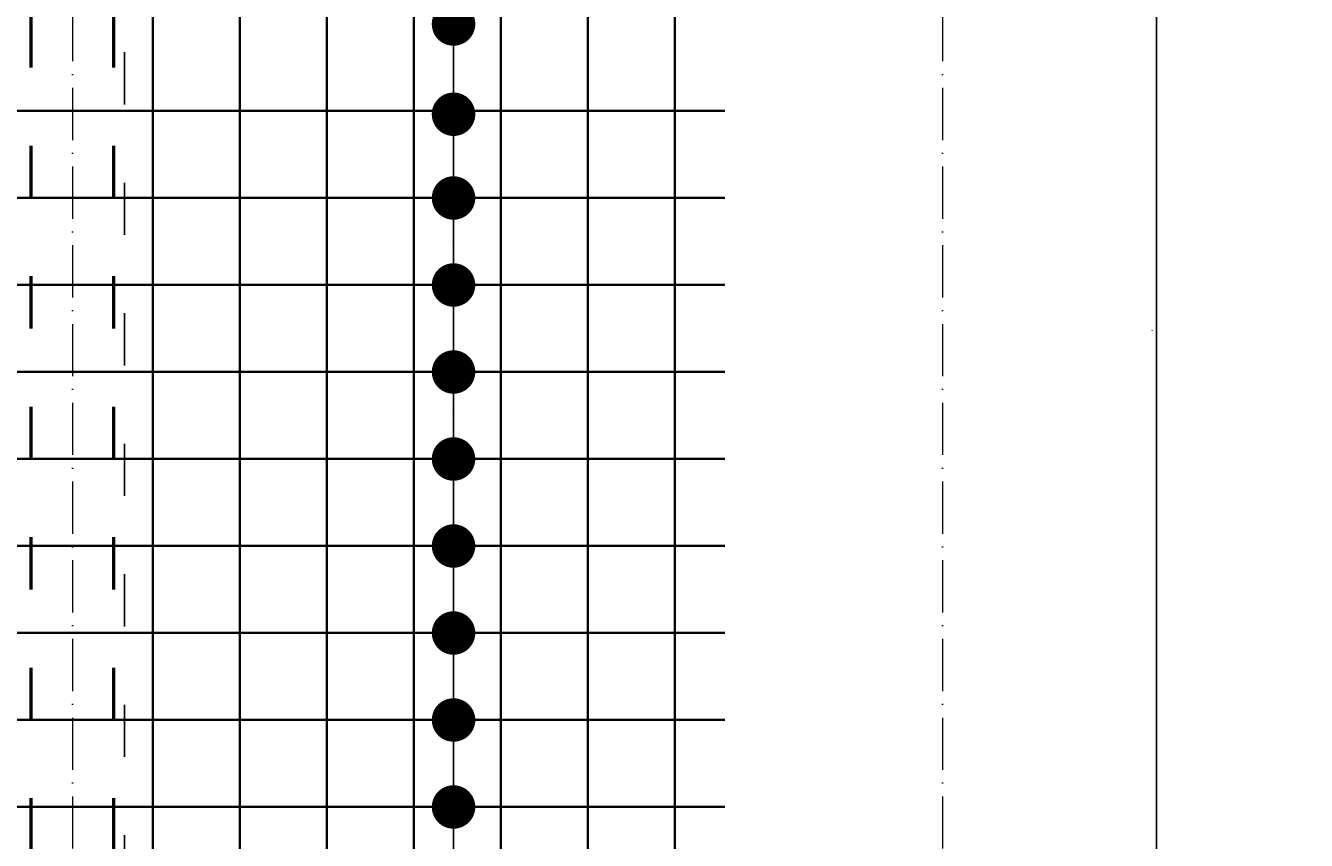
# Model space of a CAD drawing. Header units: millimetres. Extents: x 300938 to 312016, y 11971 to 20881.
# Tile 83 of 239: x 309398 to 309692, y 14872 to 15059. Entities that reach past the tile are written whole.
import ezdxf

# ---------------------------------------------------------------- set-up
doc = ezdxf.new("R2010")
doc.units = ezdxf.units.MM
doc.linetypes.add('ACAD_ISO03W100', pattern=[30, 12, -18])
doc.linetypes.add('ACAD_ISO10W100', pattern=[18, 12, -3, 0, -3])
for name, color, linetype, lineweight in [('konstrukcja wymiary', 1, 'Continuous', 13), ('osie', 5, 'ACAD_ISO10W100', 13), ('zbrojenie', 4, 'Continuous', 50), ('zbrojenie płyty', 141, 'Continuous', 35)]:
    doc.layers.add(name, color=color, linetype=linetype, lineweight=lineweight)
doc.layers.add('przerywane', color=6, linetype='ACAD_ISO03W100')
doc.styles.add('KONSTRUKCJA', font='romand.shx', dxfattribs={"oblique": 10})
doc.styles.get("Standard").update_dxf_attribs({"font": 'romand.shx', "oblique": 10})
doc.dimstyles.new('150', dxfattribs={"dimtxt": 10, "dimasz": 7, "dimexe": 1.25, "dimexo": 0.625, "dimgap": 3, "dimtad": 1, "dimdec": 0, "dimrnd": 0.5, "dimtxsty": 'KONSTRUKCJA', "dimblk": 'ARCHTICK', "dimcen": 2.5, "dimadec": 0, "dimazin": 0, "dimtfac": 1, "dimtdec": 0, "dimtix": 1, "dimtmove": 0, "dimatfit": 3, "dimfxl": 4, "dimfxlon": 1, "dimarcsym": 0})
doc.dimstyles.new('kropki', dxfattribs={"dimtxt": 0.001, "dimasz": 10, "dimexe": 1.25, "dimexo": 0.625, "dimgap": 1, "dimtad": 1, "dimtxsty": 'Standard', "dimblk": 'DOT', "dimcen": 2.5, "dimadec": 0, "dimazin": 0, "dimtfac": 1, "dimtmove": 0, "dimatfit": 3, "dimfxl": 1, "dimfxlon": 1, "dimarcsym": 0})

# ---------------------------------------------------------------- blocks, each defined once
blk = doc.blocks.new('_ArchTick')
at = {"color": 0, "linetype": 'ByBlock', "lineweight": 13, "const_width": 0.15}
blk.add_lwpolyline([(-0.5, -0.5), (0.5, 0.5)], dxfattribs=at)
blk = doc.blocks.new('*D2125')
at = {"layer": 'Defpoints', "color": 0, "transparency": 16777216}
for p in [(309620.63, 15501.22), (309620.63, 14520.22), (309164.63, 14393.22)]:
    blk.add_point(p, dxfattribs=at)
at = {"layer": 'konstrukcja wymiary', "color": 0, "lineweight": -2, "transparency": 16777216}
for p, q in [((309164.63, 15497.22), (309164.63, 15502.47)), ((309164.63, 15501.22), (309620.63, 15501.22)), ((309620.63, 15497.22), (309620.63, 15502.47))]:
    blk.add_line(p, q, dxfattribs=at)
at = {"layer": 'konstrukcja wymiary', "color": 0, "lineweight": -2, "transparency": 16777216, "xscale": 7, "yscale": 7, "zscale": 7, "rotation": 180}
blk.add_blockref('_ArchTick', (309164.63, 15501.22), dxfattribs=at)
at = {"layer": 'konstrukcja wymiary', "color": 0, "lineweight": -2, "transparency": 16777216, "xscale": 7, "yscale": 7, "zscale": 7}
blk.add_blockref('_ArchTick', (309620.63, 15501.22), dxfattribs=at)
at = {"layer": 'konstrukcja wymiary', "color": 0, "transparency": 16777216, "insert": (309392.63, 15509.22), "char_height": 10, "attachment_point": 5, "style": 'KONSTRUKCJA'}
blk.add_mtext('456', dxfattribs=at)
blk = doc.blocks.new('*D2126')
at = {"layer": 'Defpoints', "color": 0, "transparency": 16777216}
for p in [(309884.63, 15501.22), (309620.63, 14520.22), (309884.63, 14520.22)]:
    blk.add_point(p, dxfattribs=at)
at = {"layer": 'konstrukcja wymiary', "color": 0, "lineweight": -2, "transparency": 16777216}
for p, q in [((309620.63, 15497.22), (309620.63, 15502.47)), ((309620.63, 15501.22), (309884.63, 15501.22)), ((309884.63, 15497.22), (309884.63, 15502.47))]:
    blk.add_line(p, q, dxfattribs=at)
at = {"layer": 'konstrukcja wymiary', "color": 0, "lineweight": -2, "transparency": 16777216, "xscale": 7, "yscale": 7, "zscale": 7, "rotation": 180}
blk.add_blockref('_ArchTick', (309620.63, 15501.22), dxfattribs=at)
at = {"layer": 'konstrukcja wymiary', "color": 0, "lineweight": -2, "transparency": 16777216, "xscale": 7, "yscale": 7, "zscale": 7}
blk.add_blockref('_ArchTick', (309884.63, 15501.22), dxfattribs=at)
at = {"layer": 'konstrukcja wymiary', "color": 0, "transparency": 16777216, "insert": (309752.63, 15509.22), "char_height": 10, "attachment_point": 5, "style": 'KONSTRUKCJA'}
blk.add_mtext('264', dxfattribs=at)
blk = doc.blocks.new('_Dot')
at = {"color": 0, "linetype": 'ByBlock', "lineweight": -2}
blk.add_line((-0.5, 0), (-1, 0), dxfattribs=at)
at = {"color": 0, "linetype": 'ByBlock', "const_width": 0.5}
blk.add_lwpolyline([(-0.25, 0, 1), (0.25, 0, 1)], format="xyb", close=True, dxfattribs=at)
blk = doc.blocks.new('*D2476')
at = {"layer": 'Defpoints', "color": 0, "transparency": 16777216}
for p in [(309647.13, 15138.72), (309647.19, 14839.72), (309657.86, 14839.72)]:
    blk.add_point(p, dxfattribs=at)
at = {"layer": 'konstrukcja wymiary', "color": 0, "lineweight": -2, "transparency": 16777216}
for p, q in [((309656.86, 15138.72), (309659.11, 15138.72)), ((309657.86, 15128.72), (309657.86, 14849.72)), ((309656.86, 14839.72), (309659.11, 14839.72))]:
    blk.add_line(p, q, dxfattribs=at)
at = {"layer": 'konstrukcja wymiary', "color": 0, "lineweight": -2, "transparency": 16777216, "xscale": 10, "yscale": 10, "zscale": 10}
for p, rotation in [((309657.86, 15138.72), 90), ((309657.86, 14839.72), 270)]:
    blk.add_blockref('_Dot', p, dxfattribs=dict(at, rotation=rotation))
at = {"layer": 'konstrukcja wymiary', "color": 0, "transparency": 16777216, "insert": (309656.86, 14989.22), "char_height": 0.001, "attachment_point": 5, "rotation": 90}
blk.add_mtext('299', dxfattribs=at)
blk = doc.blocks.new('*D2512')
at = {"layer": 'Defpoints', "color": 0, "transparency": 16777216}
for p in [(309558.63, 15079.72), (309496.24, 15059.72), (309507.13, 15059.72)]:
    blk.add_point(p, dxfattribs=at)
at = {"layer": 'konstrukcja wymiary', "color": 0, "lineweight": -2, "transparency": 16777216}
for p, q in [((309496.24, 15089.72), (309496.24, 15099.72)), ((309497.24, 15079.72), (309494.99, 15079.72)), ((309496.24, 15079.72), (309496.24, 15059.72)), ((309497.24, 15059.72), (309494.99, 15059.72)), ((309496.24, 15049.72), (309496.24, 15039.72))]:
    blk.add_line(p, q, dxfattribs=at)
at = {"layer": 'konstrukcja wymiary', "color": 0, "lineweight": -2, "transparency": 16777216, "xscale": 10, "yscale": 10, "zscale": 10}
for p, rotation in [((309496.24, 15079.72), 270), ((309496.24, 15059.72), 90)]:
    blk.add_blockref('_Dot', p, dxfattribs=dict(at, rotation=rotation))
at = {"layer": 'konstrukcja wymiary', "color": 0, "transparency": 16777216, "insert": (309495.24, 15069.72), "char_height": 0.001, "attachment_point": 5, "rotation": 90}
blk.add_mtext('20', dxfattribs=at)
blk = doc.blocks.new('*D2513')
at = {"layer": 'Defpoints', "color": 0, "transparency": 16777216}
for p in [(309507.13, 15059.72), (309496.24, 15038.97), (309507.13, 15038.97)]:
    blk.add_point(p, dxfattribs=at)
at = {"layer": 'konstrukcja wymiary', "color": 0, "lineweight": -2, "transparency": 16777216}
for p, q in [((309496.24, 15069.72), (309496.24, 15079.72)), ((309497.24, 15059.72), (309494.99, 15059.72)), ((309496.24, 15059.72), (309496.24, 15038.97)), ((309497.24, 15038.97), (309494.99, 15038.97)), ((309496.24, 15028.97), (309496.24, 15018.97))]:
    blk.add_line(p, q, dxfattribs=at)
at = {"layer": 'konstrukcja wymiary', "color": 0, "lineweight": -2, "transparency": 16777216, "xscale": 10, "yscale": 10, "zscale": 10}
for p, rotation in [((309496.24, 15059.72), 270), ((309496.24, 15038.97), 90)]:
    blk.add_blockref('_Dot', p, dxfattribs=dict(at, rotation=rotation))
at = {"layer": 'konstrukcja wymiary', "color": 0, "transparency": 16777216, "insert": (309495.24, 15049.35), "char_height": 0.001, "attachment_point": 5, "rotation": 90}
blk.add_mtext('20,75', dxfattribs=at)
blk = doc.blocks.new('*D2514')
at = {"layer": 'Defpoints', "color": 0, "transparency": 16777216}
for p in [(309507.13, 15038.97), (309496.24, 15019.72), (309507.13, 15019.72)]:
    blk.add_point(p, dxfattribs=at)
at = {"layer": 'konstrukcja wymiary', "color": 0, "lineweight": -2, "transparency": 16777216}
for p, q in [((309496.24, 15048.97), (309496.24, 15058.97)), ((309497.24, 15038.97), (309494.99, 15038.97)), ((309496.24, 15038.97), (309496.24, 15019.72)), ((309497.24, 15019.72), (309494.99, 15019.72)), ((309496.24, 15009.72), (309496.24, 14999.72))]:
    blk.add_line(p, q, dxfattribs=at)
at = {"layer": 'konstrukcja wymiary', "color": 0, "lineweight": -2, "transparency": 16777216, "xscale": 10, "yscale": 10, "zscale": 10}
for p, rotation in [((309496.24, 15038.97), 270), ((309496.24, 15019.72), 90)]:
    blk.add_blockref('_Dot', p, dxfattribs=dict(at, rotation=rotation))
at = {"layer": 'konstrukcja wymiary', "color": 0, "transparency": 16777216, "insert": (309495.24, 15029.35), "char_height": 0.001, "attachment_point": 5, "rotation": 90}
blk.add_mtext('19,25', dxfattribs=at)
blk = doc.blocks.new('*D2515')
at = {"layer": 'Defpoints', "color": 0, "transparency": 16777216}
for p in [(309507.13, 15019.72), (309496.24, 14999.72), (309507.13, 14999.72)]:
    blk.add_point(p, dxfattribs=at)
at = {"layer": 'konstrukcja wymiary', "color": 0, "lineweight": -2, "transparency": 16777216}
for p, q in [((309496.24, 15029.72), (309496.24, 15039.72)), ((309497.24, 15019.72), (309494.99, 15019.72)), ((309496.24, 15019.72), (309496.24, 14999.72)), ((309497.24, 14999.72), (309494.99, 14999.72)), ((309496.24, 14989.72), (309496.24, 14979.72))]:
    blk.add_line(p, q, dxfattribs=at)
at = {"layer": 'konstrukcja wymiary', "color": 0, "lineweight": -2, "transparency": 16777216, "xscale": 10, "yscale": 10, "zscale": 10}
for p, rotation in [((309496.24, 15019.72), 270), ((309496.24, 14999.72), 90)]:
    blk.add_blockref('_Dot', p, dxfattribs=dict(at, rotation=rotation))
at = {"layer": 'konstrukcja wymiary', "color": 0, "transparency": 16777216, "insert": (309495.24, 15009.72), "char_height": 0.001, "attachment_point": 5, "rotation": 90}
blk.add_mtext('20', dxfattribs=at)
blk = doc.blocks.new('*D2516')
at = {"layer": 'Defpoints', "color": 0, "transparency": 16777216}
for p in [(309496.24, 15038.97), (309507.13, 15038.97), (309507.13, 14999.72)]:
    blk.add_point(p, dxfattribs=at)
at = {"layer": 'konstrukcja wymiary', "color": 0, "lineweight": -2, "transparency": 16777216}
for p, q in [((309497.24, 15038.97), (309494.99, 15038.97)), ((309496.24, 15009.72), (309496.24, 15028.97)), ((309497.24, 14999.72), (309494.99, 14999.72))]:
    blk.add_line(p, q, dxfattribs=at)
at = {"layer": 'konstrukcja wymiary', "color": 0, "lineweight": -2, "transparency": 16777216, "xscale": 10, "yscale": 10, "zscale": 10}
for p, rotation in [((309496.24, 15038.97), 90), ((309496.24, 14999.72), 270)]:
    blk.add_blockref('_Dot', p, dxfattribs=dict(at, rotation=rotation))
at = {"layer": 'konstrukcja wymiary', "color": 0, "transparency": 16777216, "insert": (309495.24, 15019.35), "char_height": 0.001, "attachment_point": 5, "rotation": 90}
blk.add_mtext('39,25', dxfattribs=at)
blk = doc.blocks.new('*D2517')
at = {"layer": 'Defpoints', "color": 0, "transparency": 16777216}
for p in [(309507.13, 15038.97), (309496.24, 14979.72), (309507.13, 14979.72)]:
    blk.add_point(p, dxfattribs=at)
at = {"layer": 'konstrukcja wymiary', "color": 0, "lineweight": -2, "transparency": 16777216}
for p, q in [((309497.24, 15038.97), (309494.99, 15038.97)), ((309496.24, 15028.97), (309496.24, 14989.72)), ((309497.24, 14979.72), (309494.99, 14979.72))]:
    blk.add_line(p, q, dxfattribs=at)
at = {"layer": 'konstrukcja wymiary', "color": 0, "lineweight": -2, "transparency": 16777216, "xscale": 10, "yscale": 10, "zscale": 10}
for p, rotation in [((309496.24, 15038.97), 90), ((309496.24, 14979.72), 270)]:
    blk.add_blockref('_Dot', p, dxfattribs=dict(at, rotation=rotation))
at = {"layer": 'konstrukcja wymiary', "color": 0, "transparency": 16777216, "insert": (309495.24, 15009.35), "char_height": 0.001, "attachment_point": 5, "rotation": 90}
blk.add_mtext('59,25', dxfattribs=at)
blk = doc.blocks.new('*D2518')
at = {"layer": 'Defpoints', "color": 0, "transparency": 16777216}
for p in [(309507.13, 14979.72), (309496.24, 14959.72), (309507.13, 14959.72)]:
    blk.add_point(p, dxfattribs=at)
at = {"layer": 'konstrukcja wymiary', "color": 0, "lineweight": -2, "transparency": 16777216}
for p, q in [((309496.24, 14989.72), (309496.24, 14999.72)), ((309497.24, 14979.72), (309494.99, 14979.72)), ((309496.24, 14979.72), (309496.24, 14959.72)), ((309497.24, 14959.72), (309494.99, 14959.72)), ((309496.24, 14949.72), (309496.24, 14939.72))]:
    blk.add_line(p, q, dxfattribs=at)
at = {"layer": 'konstrukcja wymiary', "color": 0, "lineweight": -2, "transparency": 16777216, "xscale": 10, "yscale": 10, "zscale": 10}
for p, rotation in [((309496.24, 14979.72), 270), ((309496.24, 14959.72), 90)]:
    blk.add_blockref('_Dot', p, dxfattribs=dict(at, rotation=rotation))
at = {"layer": 'konstrukcja wymiary', "color": 0, "transparency": 16777216, "insert": (309495.24, 14969.72), "char_height": 0.001, "attachment_point": 5, "rotation": 90}
blk.add_mtext('20', dxfattribs=at)
blk = doc.blocks.new('*D2519')
at = {"layer": 'Defpoints', "color": 0, "transparency": 16777216}
for p in [(309507.13, 14959.72), (309496.24, 14939.72), (309507.13, 14939.72)]:
    blk.add_point(p, dxfattribs=at)
at = {"layer": 'konstrukcja wymiary', "color": 0, "lineweight": -2, "transparency": 16777216}
for p, q in [((309496.24, 14969.72), (309496.24, 14979.72)), ((309497.24, 14959.72), (309494.99, 14959.72)), ((309496.24, 14959.72), (309496.24, 14939.72)), ((309497.24, 14939.72), (309494.99, 14939.72)), ((309496.24, 14929.72), (309496.24, 14919.72))]:
    blk.add_line(p, q, dxfattribs=at)
at = {"layer": 'konstrukcja wymiary', "color": 0, "lineweight": -2, "transparency": 16777216, "xscale": 10, "yscale": 10, "zscale": 10}
for p, rotation in [((309496.24, 14959.72), 270), ((309496.24, 14939.72), 90)]:
    blk.add_blockref('_Dot', p, dxfattribs=dict(at, rotation=rotation))
at = {"layer": 'konstrukcja wymiary', "color": 0, "transparency": 16777216, "insert": (309495.24, 14949.72), "char_height": 0.001, "attachment_point": 5, "rotation": 90}
blk.add_mtext('20', dxfattribs=at)
blk = doc.blocks.new('*D2520')
at = {"layer": 'Defpoints', "color": 0, "transparency": 16777216}
for p in [(309507.13, 14939.72), (309496.24, 14919.72), (309507.13, 14919.72)]:
    blk.add_point(p, dxfattribs=at)
at = {"layer": 'konstrukcja wymiary', "color": 0, "lineweight": -2, "transparency": 16777216}
for p, q in [((309496.24, 14949.72), (309496.24, 14959.72)), ((309497.24, 14939.72), (309494.99, 14939.72)), ((309496.24, 14939.72), (309496.24, 14919.72)), ((309497.24, 14919.72), (309494.99, 14919.72)), ((309496.24, 14909.72), (309496.24, 14899.72))]:
    blk.add_line(p, q, dxfattribs=at)
at = {"layer": 'konstrukcja wymiary', "color": 0, "lineweight": -2, "transparency": 16777216, "xscale": 10, "yscale": 10, "zscale": 10}
for p, rotation in [((309496.24, 14939.72), 270), ((309496.24, 14919.72), 90)]:
    blk.add_blockref('_Dot', p, dxfattribs=dict(at, rotation=rotation))
at = {"layer": 'konstrukcja wymiary', "color": 0, "transparency": 16777216, "insert": (309495.24, 14929.72), "char_height": 0.001, "attachment_point": 5, "rotation": 90}
blk.add_mtext('20', dxfattribs=at)
blk = doc.blocks.new('*D2521')
at = {"layer": 'Defpoints', "color": 0, "transparency": 16777216}
for p in [(309507.13, 14919.72), (309496.24, 14899.72), (309507.13, 14899.72)]:
    blk.add_point(p, dxfattribs=at)
at = {"layer": 'konstrukcja wymiary', "color": 0, "lineweight": -2, "transparency": 16777216}
for p, q in [((309496.24, 14929.72), (309496.24, 14939.72)), ((309497.24, 14919.72), (309494.99, 14919.72)), ((309496.24, 14919.72), (309496.24, 14899.72)), ((309497.24, 14899.72), (309494.99, 14899.72)), ((309496.24, 14889.72), (309496.24, 14879.72))]:
    blk.add_line(p, q, dxfattribs=at)
at = {"layer": 'konstrukcja wymiary', "color": 0, "lineweight": -2, "transparency": 16777216, "xscale": 10, "yscale": 10, "zscale": 10}
for p, rotation in [((309496.24, 14919.72), 270), ((309496.24, 14899.72), 90)]:
    blk.add_blockref('_Dot', p, dxfattribs=dict(at, rotation=rotation))
at = {"layer": 'konstrukcja wymiary', "color": 0, "transparency": 16777216, "insert": (309495.24, 14909.72), "char_height": 0.001, "attachment_point": 5, "rotation": 90}
blk.add_mtext('20', dxfattribs=at)
blk = doc.blocks.new('*D2522')
at = {"layer": 'Defpoints', "color": 0, "transparency": 16777216}
for p in [(309507.13, 14899.72), (309496.24, 14879.72), (309507.13, 14879.72)]:
    blk.add_point(p, dxfattribs=at)
at = {"layer": 'konstrukcja wymiary', "color": 0, "lineweight": -2, "transparency": 16777216}
for p, q in [((309496.24, 14909.72), (309496.24, 14919.72)), ((309497.24, 14899.72), (309494.99, 14899.72)), ((309496.24, 14899.72), (309496.24, 14879.72)), ((309497.24, 14879.72), (309494.99, 14879.72)), ((309496.24, 14869.72), (309496.24, 14859.72))]:
    blk.add_line(p, q, dxfattribs=at)
at = {"layer": 'konstrukcja wymiary', "color": 0, "lineweight": -2, "transparency": 16777216, "xscale": 10, "yscale": 10, "zscale": 10}
for p, rotation in [((309496.24, 14899.72), 270), ((309496.24, 14879.72), 90)]:
    blk.add_blockref('_Dot', p, dxfattribs=dict(at, rotation=rotation))
at = {"layer": 'konstrukcja wymiary', "color": 0, "transparency": 16777216, "insert": (309495.24, 14889.72), "char_height": 0.001, "attachment_point": 5, "rotation": 90}
blk.add_mtext('20', dxfattribs=at)
blk = doc.blocks.new('*D2523')
at = {"layer": 'Defpoints', "color": 0, "transparency": 16777216}
for p in [(309507.13, 14879.72), (309496.24, 14859.72), (309507.13, 14859.72)]:
    blk.add_point(p, dxfattribs=at)
at = {"layer": 'konstrukcja wymiary', "color": 0, "lineweight": -2, "transparency": 16777216}
for p, q in [((309496.24, 14889.72), (309496.24, 14899.72)), ((309497.24, 14879.72), (309494.99, 14879.72)), ((309496.24, 14879.72), (309496.24, 14859.72)), ((309497.24, 14859.72), (309494.99, 14859.72)), ((309496.24, 14849.72), (309496.24, 14839.72))]:
    blk.add_line(p, q, dxfattribs=at)
at = {"layer": 'konstrukcja wymiary', "color": 0, "lineweight": -2, "transparency": 16777216, "xscale": 10, "yscale": 10, "zscale": 10}
for p, rotation in [((309496.24, 14879.72), 270), ((309496.24, 14859.72), 90)]:
    blk.add_blockref('_Dot', p, dxfattribs=dict(at, rotation=rotation))
at = {"layer": 'konstrukcja wymiary', "color": 0, "transparency": 16777216, "insert": (309495.24, 14869.72), "char_height": 0.001, "attachment_point": 5, "rotation": 90}
blk.add_mtext('20', dxfattribs=at)

msp = doc.modelspace()

# ---------------------------------------------------------------- linework, layer by layer
at = {"layer": 'osie'}
for p, q in [((309408.631, 15606.148), (309408.631, 13976.332)), ((309608.631, 15606.148), (309608.631, 13976.332))]:
    msp.add_line(p, q, dxfattribs=at)
at = {"layer": 'przerywane'}
msp.add_line((309420.631, 14711.224), (309420.631, 15267.224), dxfattribs=at)
at = {"layer": 'zbrojenie', "linetype": 'ACAD_ISO03W100'}
for p, q in [((309399.131, 14689.724), (309399.131, 15288.724)), ((309418.131, 14689.724), (309418.131, 15288.724))]:
    msp.add_line(p, q, dxfattribs=at)
at = {"layer": 'zbrojenie płyty'}
for p, q in [((309427.131, 15288.724), (309427.131, 14549.224)), ((309447.131, 15288.724), (309447.131, 14549.224)), ((309467.131, 15288.724), (309467.131, 14789.224)), ((309487.131, 15288.724), (309487.131, 14789.224)), ((309507.131, 15288.724), (309507.131, 14789.224)), ((309527.131, 15288.724), (309527.131, 14789.224)), ((309547.131, 15288.724), (309547.131, 14789.224)), ((309258.631, 15039.724), (309558.631, 15039.724)), ((309258.631, 15019.724), (309558.631, 15019.724)), ((309258.631, 14999.724), (309558.631, 14999.724)), ((309258.631, 14979.724), (309558.631, 14979.724)), ((309258.631, 14959.724), (309558.631, 14959.724)), ((309258.631, 14939.724), (309558.631, 14939.724)), ((309258.631, 14919.724), (309558.631, 14919.724)), ((309258.631, 14899.724), (309558.631, 14899.724)), ((309258.631, 14879.724), (309558.631, 14879.724))]:
    msp.add_line(p, q, dxfattribs=at)

# ---------------------------------------------------------------- dimensions: what is measured, and where the dimension line sits
at = {"layer": 'konstrukcja wymiary'}
for base, p1, p2, picture, middle in [((309620.631, 15501.224), (309164.631, 14393.224), (309620.631, 14520.224), '*D2125', (309392.631, 15509.224)), ((309884.631, 15501.224), (309620.631, 14520.224), (309884.631, 14520.224), '*D2126', (309752.631, 15509.224))]:
    dim = msp.add_linear_dim(base=base, p1=p1, p2=p2, dimstyle='150', override={"dimtmove": 1}, dxfattribs=at)
    dim.commit()
    dim.dimension.update_dxf_attribs({"geometry": picture, "text_midpoint": middle})
for base, p1, p2, picture, middle in [((309657.863, 14839.724), (309647.131, 15138.724), (309647.189, 14839.724), '*D2476', (309656.863, 14989.224)), ((309496.237, 15059.724), (309558.631, 15079.724), (309507.131, 15059.724), '*D2512', (309495.236, 15069.724)), ((309496.237, 15038.974), (309507.131, 15059.724), (309507.131, 15038.974), '*D2513', (309495.236, 15049.349)), ((309496.237, 15019.724), (309507.131, 15038.974), (309507.131, 15019.724), '*D2514', (309495.236, 15029.349)), ((309496.237, 15038.974), (309507.131, 14999.724), (309507.131, 15038.974), '*D2516', (309495.236, 15019.349)), ((309496.237, 14979.724), (309507.131, 15038.974), (309507.131, 14979.724), '*D2517', (309495.236, 15009.349)), ((309496.237, 14999.724), (309507.131, 15019.724), (309507.131, 14999.724), '*D2515', (309495.236, 15009.724)), ((309496.237, 14959.724), (309507.131, 14979.724), (309507.131, 14959.724), '*D2518', (309495.236, 14969.724)), ((309496.237, 14939.724), (309507.131, 14959.724), (309507.131, 14939.724), '*D2519', (309495.236, 14949.724)), ((309496.237, 14919.724), (309507.131, 14939.724), (309507.131, 14919.724), '*D2520', (309495.236, 14929.724)), ((309496.237, 14899.724), (309507.131, 14919.724), (309507.131, 14899.724), '*D2521', (309495.236, 14909.724)), ((309496.237, 14879.724), (309507.131, 14899.724), (309507.131, 14879.724), '*D2522', (309495.236, 14889.724)), ((309496.237, 14859.724), (309507.131, 14879.724), (309507.131, 14859.724), '*D2523', (309495.236, 14869.724))]:
    dim = msp.add_linear_dim(base=base, p1=p1, p2=p2, angle=90, dimstyle='kropki', override={"dimtmove": 1}, dxfattribs=at)
    dim.commit()
    dim.dimension.update_dxf_attribs({"geometry": picture, "text_midpoint": middle})

doc.saveas('drawing.dxf')
